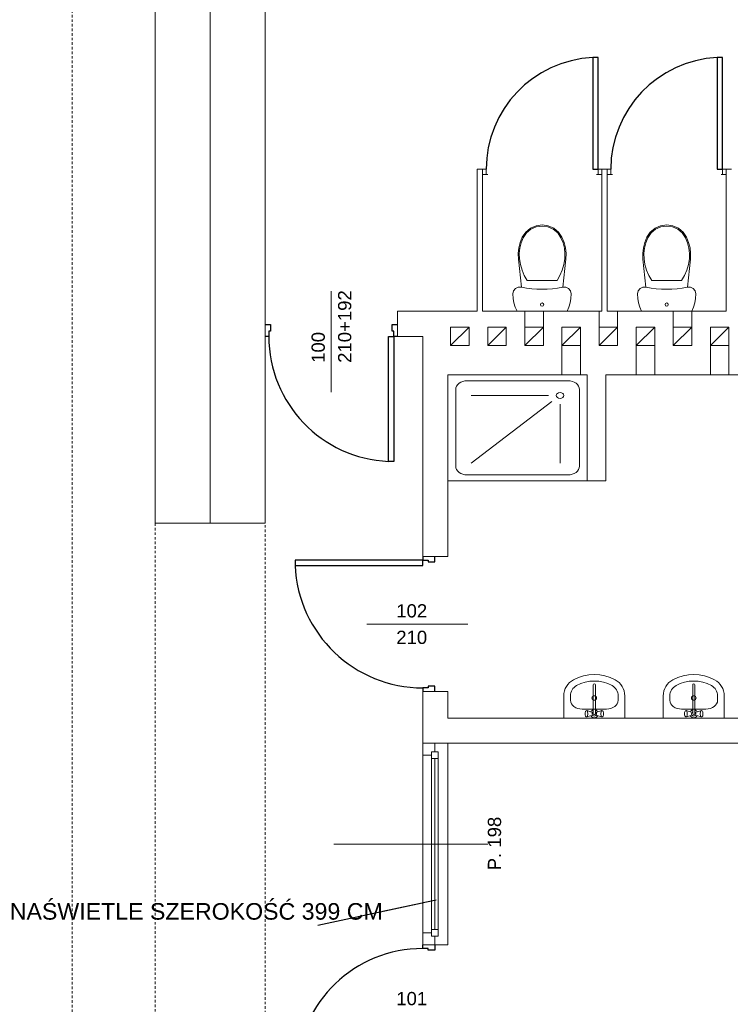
# Model space of a CAD drawing. Header units: millimetres. Extents: x 12683 to 90307, y 30842 to 62253.
# Tile 94 of 152: x 44445 to 44982, y 51728 to 52470. Entities that reach past the tile are written whole.
import ezdxf

# ---------------------------------------------------------------- set-up
doc = ezdxf.new("R2010")
doc.units = ezdxf.units.MM
doc.header["$LTSCALE"] = 0.6
doc.linetypes.add('CIEPLA', pattern=[5.7625, 3.175, -2.5875])
doc.layers.add('zzz_podklady_drzwi', color=252, linetype='Continuous')
for name, color, linetype, lineweight in [('zzz_podklady_drzwi_opisy', 252, 'Continuous', 15), ('zzz_podklady_konstrukcja', 252, 'CIEPLA', 15), ('zzz_podklady_sciany', 252, 'Continuous', 15)]:
    doc.layers.add(name, color=color, linetype=linetype, lineweight=lineweight)
doc.styles.add('GENERATED_STYLE_1', font='ARIAL.TTF')
doc.dimstyles.new('GENERATED_STYLE__5', dxfattribs={"dimtxt": 0.18, "dimasz": 91.2, "dimexe": 0.18, "dimexo": 0.0625, "dimgap": 0.09, "dimtad": 0, "dimtih": 1, "dimtoh": 1, "dimdec": 4, "dimzin": 0, "dimdsep": 46, "dimcen": 0.09, "dimadec": 0, "dimazin": 0, "dimtfac": 1, "dimtdec": 4, "dimtmove": 0, "dimatfit": 3, "dimldrblk": 'ARROWHEAD_5', "dimfxl": 1, "dimtolj": 1, "dimtzin": 0, "dimarcsym": 0})

# ---------------------------------------------------------------- blocks, each defined once
blk = doc.blocks.new('ARROWHEAD_5')
at = {"linetype": 'Continuous'}
blk.add_line((0, 0), (-1, 0), dxfattribs=at)
blk.add_solid([(-1, 0.2679), (0, 0), (-1, -0.2679), (-1, 0.2679)], dxfattribs=at)

msp = doc.modelspace()

# ---------------------------------------------------------------- linework, layer by layer
at = {"layer": 'zzz_podklady_drzwi'}
for p, q in [((44881.78, 52441.93), (44877.78, 52441.93)), ((44877.78, 52441.93), (44877.78, 52357.53)), ((44881.78, 52357.53), (44881.78, 52441.93)), ((44975.78, 52441.93), (44971.78, 52441.93)), ((44971.78, 52441.93), (44971.78, 52357.53)), ((44975.78, 52357.53), (44975.78, 52441.93)), ((44877.78, 52357.53), (44881.78, 52357.53)), ((44971.78, 52357.53), (44975.78, 52357.53)), ((44630.58, 52240.53), (44634.58, 52240.53)), ((44634.58, 52240.53), (44634.58, 52235.53)), ((44726.58, 52235.53), (44726.58, 52240.53)), ((44726.58, 52240.53), (44730.58, 52240.53)), ((44633.38, 52231.53), (44630.58, 52231.53)), ((44634.58, 52235.53), (44633.38, 52235.53)), ((44633.38, 52235.53), (44633.38, 52231.53)), ((44723.78, 52137.13), (44723.78, 52231.53)), ((44723.78, 52231.53), (44727.78, 52231.53)), ((44727.78, 52235.53), (44726.58, 52235.53)), ((44727.78, 52231.53), (44727.78, 52235.53)), ((44730.58, 52231.53), (44727.78, 52231.53)), ((44727.78, 52231.53), (44727.78, 52137.13)), ((44727.78, 52137.13), (44723.78, 52137.13)), ((44749.58, 52062.73), (44653.18, 52062.73)), ((44653.18, 52062.73), (44653.18, 52058.73)), ((44749.58, 52065.53), (44749.58, 52062.73)), ((44749.58, 52062.73), (44753.58, 52062.73)), ((44749.58, 52058.73), (44749.58, 52062.73)), ((44753.58, 52062.73), (44753.58, 52061.53)), ((44753.58, 52061.53), (44758.58, 52061.53)), ((44758.58, 52061.53), (44758.58, 52065.53)), ((44653.18, 52058.73), (44749.58, 52058.73)), ((44753.58, 51966.33), (44749.58, 51966.33)), ((44749.58, 51966.33), (44749.58, 51963.53)), ((44758.58, 51967.53), (44753.58, 51967.53)), ((44753.58, 51967.53), (44753.58, 51966.33)), ((44758.58, 51963.53), (44758.58, 51967.53)), ((44749.58, 51769.73), (44749.58, 51772.53)), ((44758.58, 51772.53), (44758.58, 51768.53)), ((44753.58, 51769.73), (44749.58, 51769.73)), ((44753.58, 51768.53), (44753.58, 51769.73)), ((44758.58, 51768.53), (44753.58, 51768.53))]:
    msp.add_line(p, q, dxfattribs=at)
for centre, radius, start, end in [((44881.78, 52357.53), 84.4, 92.71646, 180), ((44975.78, 52357.53), 84.4, 92.71646, 180), ((44727.78, 52231.53), 94.4, 180, 267.57149), ((44749.58, 52062.73), 96.4, 182.3781, 270), ((44749.58, 51674.33), 95.4, 90, 177.59696)]:
    msp.add_arc(centre, radius, start, end, dxfattribs=at)
at = {"layer": 'zzz_podklady_drzwi_opisy'}
for p, q in [((44680.58, 52189.38), (44680.58, 52265.53)), ((44707.44, 52014.53), (44783.58, 52014.53))]:
    msp.add_line(p, q, dxfattribs=at)
at = {"layer": 'zzz_podklady_konstrukcja'}
for p, q in [((44547.58, 52090.53), (44547.58, 51658.53)), ((44630.58, 51658.53), (44630.58, 52090.53))]:
    msp.add_line(p, q, dxfattribs=at)
at = {"layer": 'zzz_podklady_sciany', "linetype": 'CIEPLA'}
msp.add_line((44485.03, 49764.96), (44485.03, 52847.61), dxfattribs=at)
at = {"layer": 'zzz_podklady_sciany'}
for p, q in [((44589.08, 52090.53), (44589.08, 52716.53)), ((44630.58, 52250.53), (44630.58, 52548.53)), ((44547.58, 52500.53), (44547.58, 52090.53)), ((44790.58, 52357.53), (44790.58, 52250.53)), ((44794.58, 52357.53), (44790.58, 52357.53)), ((44794.58, 52357.53), (44794.58, 52353.53)), ((44797.38, 52357.53), (44794.58, 52357.53)), ((44794.58, 52357.53), (44794.58, 52353.53)), ((44794.58, 52357.53), (44794.58, 52353.53)), ((44797.38, 52353.53), (44797.38, 52357.53)), ((44884.58, 52357.53), (44881.78, 52357.53)), ((44881.78, 52357.53), (44881.78, 52353.53)), ((44884.58, 52357.53), (44884.58, 52353.53)), ((44888.58, 52357.53), (44884.58, 52357.53)), ((44884.58, 52353.53), (44884.58, 52357.53)), ((44884.58, 52357.53), (44884.58, 52353.53)), ((44888.58, 52357.53), (44888.58, 52353.53)), ((44891.38, 52357.53), (44888.58, 52357.53)), ((44888.58, 52357.53), (44888.58, 52353.53)), ((44888.58, 52357.53), (44888.58, 52353.53)), ((44891.38, 52353.53), (44891.38, 52357.53)), ((44978.58, 52357.53), (44975.78, 52357.53)), ((44975.78, 52357.53), (44975.78, 52353.53)), ((44978.58, 52357.53), (44978.58, 52353.53)), ((44982.58, 52357.53), (44978.58, 52357.53)), ((44978.58, 52353.53), (44978.58, 52357.53)), ((44978.58, 52357.53), (44978.58, 52353.53)), ((44794.58, 52250.53), (44794.58, 52353.53)), ((44794.58, 52353.53), (44798.58, 52353.53)), ((44798.58, 52353.53), (44797.38, 52353.53)), ((44881.78, 52353.53), (44880.58, 52353.53)), ((44880.58, 52353.53), (44884.58, 52353.53)), ((44884.58, 52353.53), (44884.58, 52250.53)), ((44888.58, 52250.53), (44888.58, 52353.53)), ((44888.58, 52353.53), (44892.58, 52353.53)), ((44892.58, 52353.53), (44891.38, 52353.53)), ((44975.78, 52353.53), (44974.58, 52353.53)), ((44974.58, 52353.53), (44978.58, 52353.53)), ((44978.58, 52353.53), (44978.58, 52250.53)), ((44830.79, 52313.03), (44827.24, 52310.09)), ((44835.01, 52314.89), (44830.79, 52313.03)), ((44835.23, 52314.12), (44831.21, 52312.35)), ((44839.58, 52315.53), (44835.01, 52314.89)), ((44839.58, 52314.73), (44835.23, 52314.12)), ((44844.16, 52314.89), (44839.58, 52315.53)), ((44843.94, 52314.12), (44839.58, 52314.73)), ((44847.96, 52312.35), (44843.94, 52314.12)), ((44848.38, 52313.03), (44844.16, 52314.89)), ((44851.93, 52310.09), (44848.38, 52313.03)), ((44924.79, 52313.03), (44921.24, 52310.09)), ((44929.01, 52314.89), (44924.79, 52313.03)), ((44929.23, 52314.12), (44925.21, 52312.35)), ((44933.58, 52315.53), (44929.01, 52314.89)), ((44933.58, 52314.73), (44929.23, 52314.12)), ((44938.16, 52314.89), (44933.58, 52315.53)), ((44937.94, 52314.12), (44933.58, 52314.73)), ((44941.96, 52312.35), (44937.94, 52314.12)), ((44942.38, 52313.03), (44938.16, 52314.89)), ((44945.93, 52310.09), (44942.38, 52313.03)), ((44824.63, 52306.29), (44823.02, 52302.37)), ((44825.35, 52305.93), (44823.78, 52302.12)), ((44827.24, 52310.09), (44824.63, 52306.29)), ((44827.83, 52309.55), (44825.35, 52305.93)), ((44831.21, 52312.35), (44827.83, 52309.55)), ((44851.34, 52309.55), (44847.96, 52312.35)), ((44853.81, 52305.93), (44851.34, 52309.55)), ((44854.54, 52306.29), (44851.93, 52310.09)), ((44855.38, 52302.12), (44853.81, 52305.93)), ((44856.15, 52302.37), (44854.54, 52306.29)), ((44918.63, 52306.29), (44917.02, 52302.37)), ((44919.35, 52305.93), (44917.78, 52302.12)), ((44921.24, 52310.09), (44918.63, 52306.29)), ((44921.83, 52309.55), (44919.35, 52305.93)), ((44925.21, 52312.35), (44921.83, 52309.55)), ((44945.34, 52309.55), (44941.96, 52312.35)), ((44947.81, 52305.93), (44945.34, 52309.55)), ((44948.54, 52306.29), (44945.93, 52310.09)), ((44949.38, 52302.12), (44947.81, 52305.93)), ((44950.15, 52302.37), (44948.54, 52306.29)), ((44821.98, 52298.27), (44821.53, 52294.06)), ((44823.02, 52302.37), (44821.98, 52298.27)), ((44822.77, 52298.13), (44822.33, 52294.03)), ((44823.78, 52302.12), (44822.77, 52298.13)), ((44856.4, 52298.13), (44855.38, 52302.12)), ((44857.19, 52298.27), (44856.15, 52302.37)), ((44856.84, 52294.03), (44856.4, 52298.13)), ((44857.64, 52294.06), (44857.19, 52298.27)), ((44915.98, 52298.27), (44915.53, 52294.06)), ((44917.02, 52302.37), (44915.98, 52298.27)), ((44916.77, 52298.13), (44916.33, 52294.03)), ((44917.78, 52302.12), (44916.77, 52298.13)), ((44950.4, 52298.13), (44949.38, 52302.12)), ((44951.19, 52298.27), (44950.15, 52302.37)), ((44950.84, 52294.03), (44950.4, 52298.13)), ((44951.64, 52294.06), (44951.19, 52298.27)), ((44821.53, 52294.06), (44821.68, 52289.83)), ((44822.33, 52294.03), (44822.48, 52289.91)), ((44856.69, 52289.91), (44856.84, 52294.03)), ((44857.49, 52289.83), (44857.64, 52294.06)), ((44915.53, 52294.06), (44915.68, 52289.83)), ((44916.33, 52294.03), (44916.48, 52289.91)), ((44950.69, 52289.91), (44950.84, 52294.03)), ((44951.49, 52289.83), (44951.64, 52294.06)), ((44821.68, 52289.83), (44823.96, 52268.67)), ((44822.48, 52289.91), (44823.2, 52285.61)), ((44823.2, 52285.61), (44824.43, 52281.41)), ((44854.73, 52281.41), (44855.96, 52285.61)), ((44855.21, 52268.67), (44857.49, 52289.83)), ((44855.96, 52285.61), (44856.69, 52289.91)), ((44915.68, 52289.83), (44917.96, 52268.67)), ((44916.48, 52289.91), (44917.2, 52285.61)), ((44917.2, 52285.61), (44918.43, 52281.41)), ((44948.73, 52281.41), (44949.96, 52285.61)), ((44949.21, 52268.67), (44951.49, 52289.83)), ((44949.96, 52285.61), (44950.69, 52289.91)), ((44824.43, 52281.41), (44826.15, 52277.39)), ((44826.15, 52277.39), (44828.33, 52273.6)), ((44850.84, 52273.6), (44853.02, 52277.39)), ((44853.02, 52277.39), (44854.73, 52281.41)), ((44918.43, 52281.41), (44920.15, 52277.39)), ((44920.15, 52277.39), (44922.33, 52273.6)), ((44944.84, 52273.6), (44947.02, 52277.39)), ((44947.02, 52277.39), (44948.73, 52281.41)), ((44821.62, 52268.62), (44819.53, 52267.58)), ((44823.96, 52268.67), (44821.62, 52268.62)), ((44828.33, 52273.6), (44850.84, 52273.6)), ((44857.54, 52268.62), (44855.21, 52268.67)), ((44859.63, 52267.58), (44857.54, 52268.62)), ((44915.62, 52268.62), (44913.53, 52267.58)), ((44917.96, 52268.67), (44915.62, 52268.62)), ((44922.33, 52273.6), (44944.84, 52273.6)), ((44951.54, 52268.62), (44949.21, 52268.67)), ((44953.63, 52267.58), (44951.54, 52268.62)), ((44818.1, 52265.75), (44817.58, 52263.48)), ((44817.58, 52263.48), (44817.78, 52260.13)), ((44819.53, 52267.58), (44818.1, 52265.75)), ((44861.07, 52265.75), (44859.63, 52267.58)), ((44861.58, 52263.48), (44861.07, 52265.75)), ((44861.39, 52260.13), (44861.58, 52263.48)), ((44912.1, 52265.75), (44911.58, 52263.48)), ((44911.58, 52263.48), (44911.78, 52260.13)), ((44913.53, 52267.58), (44912.1, 52265.75)), ((44955.07, 52265.75), (44953.63, 52267.58)), ((44955.58, 52263.48), (44955.07, 52265.75)), ((44955.39, 52260.13), (44955.58, 52263.48)), ((44817.78, 52260.13), (44818.37, 52256.82)), ((44818.37, 52256.82), (44819.35, 52253.61)), ((44819.35, 52253.61), (44820.69, 52250.53)), ((44858.47, 52250.53), (44859.82, 52253.61)), ((44859.82, 52253.61), (44860.8, 52256.82)), ((44860.8, 52256.82), (44861.39, 52260.13)), ((44911.78, 52260.13), (44912.37, 52256.82)), ((44912.37, 52256.82), (44913.35, 52253.61)), ((44913.35, 52253.61), (44914.69, 52250.53)), ((44952.47, 52250.53), (44953.82, 52253.61)), ((44953.82, 52253.61), (44954.8, 52256.82)), ((44954.8, 52256.82), (44955.39, 52260.13)), ((44630.58, 52240.53), (44630.58, 52250.53)), ((44730.58, 52240.53), (44730.58, 52250.53)), ((44749.58, 52250.53), (44730.58, 52250.53)), ((44790.58, 52250.53), (44749.58, 52250.53)), ((44884.58, 52250.53), (44794.58, 52250.53)), ((44820.69, 52250.53), (44858.47, 52250.53)), ((44826.58, 52238.53), (44826.58, 52250.53)), ((44840.58, 52238.53), (44840.58, 52250.53)), ((44882.58, 52238.53), (44882.58, 52250.53)), ((44978.58, 52250.53), (44888.58, 52250.53)), ((44896.58, 52238.53), (44896.58, 52250.53)), ((44914.69, 52250.53), (44952.47, 52250.53)), ((44938.58, 52238.53), (44938.58, 52250.53)), ((44952.58, 52238.53), (44952.58, 52250.53)), ((44630.58, 52231.53), (44630.58, 52240.53)), ((44630.58, 52231.53), (44630.58, 52240.53)), ((44630.58, 52231.53), (44630.58, 52240.53)), ((44730.58, 52231.53), (44730.58, 52240.53)), ((44730.58, 52240.53), (44730.58, 52231.53)), ((44730.58, 52231.53), (44730.58, 52240.53)), ((44770.58, 52224.53), (44784.58, 52238.53)), ((44798.58, 52224.53), (44812.58, 52238.53)), ((44826.58, 52224.53), (44840.58, 52238.53)), ((44854.58, 52224.53), (44868.58, 52238.53)), ((44882.58, 52224.53), (44896.58, 52238.53)), ((44910.58, 52224.53), (44924.58, 52238.53)), ((44938.58, 52224.53), (44952.58, 52238.53)), ((44966.58, 52224.53), (44980.58, 52238.53)), ((44630.58, 52090.53), (44630.58, 52231.53)), ((44730.58, 52231.53), (44749.58, 52231.53)), ((44749.58, 52231.53), (44749.58, 52065.53)), ((44854.58, 52202.53), (44854.58, 52224.53)), ((44868.58, 52202.53), (44868.58, 52224.53)), ((44910.58, 52202.53), (44910.58, 52224.53)), ((44924.58, 52202.53), (44924.58, 52224.53)), ((44966.58, 52202.53), (44966.58, 52224.53)), ((44980.58, 52202.53), (44980.58, 52224.53)), ((44768.58, 52202.53), (44873.58, 52202.53)), ((44768.58, 52065.53), (44768.58, 52202.53)), ((44873.58, 52202.53), (44768.58, 52202.53)), ((44768.58, 52202.53), (44768.58, 52122.53)), ((44873.58, 52202.53), (44873.58, 52122.53)), ((44873.58, 52122.53), (44873.58, 52202.53)), ((44887.58, 52202.53), (45027.24, 52202.53)), ((44887.58, 52122.53), (44887.58, 52202.53)), ((44859, 52198.08), (44783.17, 52198.08)), ((44774.42, 52191.42), (44774.42, 52133.64)), ((44844.42, 52186.97), (44786.08, 52186.97)), ((44867.75, 52191.42), (44867.75, 52133.64)), ((44846.98, 52182.26), (44786.08, 52135.86)), ((44853.17, 52180.3), (44853.17, 52135.86)), ((44768.58, 52122.53), (44873.58, 52122.53)), ((44859, 52126.97), (44783.17, 52126.97)), ((44873.58, 52122.53), (44887.58, 52122.53)), ((44547.58, 52090.53), (44630.58, 52090.53)), ((44749.58, 52065.53), (44758.58, 52065.53)), ((44758.58, 52065.53), (44749.58, 52065.53)), ((44749.58, 52065.53), (44758.58, 52065.53)), ((44758.58, 52065.53), (44768.58, 52065.53)), ((44878.2, 51946.66), (44878.2, 51968.68)), ((44879.77, 51968.68), (44879.77, 51946.66)), ((44953.2, 51946.66), (44953.2, 51968.68)), ((44954.77, 51968.68), (44954.77, 51946.66)), ((44749.58, 51963.53), (44758.58, 51963.53)), ((44749.58, 51963.53), (44749.58, 51924.53)), ((44749.58, 51963.53), (44758.58, 51963.53)), ((44749.58, 51963.53), (44758.58, 51963.53)), ((44758.58, 51963.53), (44768.58, 51963.53)), ((44768.58, 51943.53), (44768.58, 51963.53)), ((44855.98, 51943.53), (44855.98, 51960.33)), ((44860.98, 51956.97), (44860.98, 51960.33)), ((44896.98, 51956.97), (44896.98, 51960.33)), ((44901.98, 51943.53), (44901.98, 51960.33)), ((44930.98, 51943.53), (44930.98, 51960.33)), ((44935.98, 51956.97), (44935.98, 51960.33)), ((44971.98, 51956.97), (44971.98, 51960.33)), ((44976.98, 51943.53), (44976.98, 51960.33)), ((44869.87, 51950.29), (44869.87, 51950.3)), ((44888.09, 51950.3), (44869.87, 51950.3)), ((44872.94, 51949.05), (44872.43, 51948.68)), ((44872.94, 51949.05), (44873.22, 51949.2)), ((44873.22, 51949.2), (44873.5, 51949.05)), ((44876.97, 51948), (44873.22, 51949.2)), ((44873.5, 51949.05), (44873.75, 51948.64)), ((44880.99, 51948), (44884.74, 51949.2)), ((44884.21, 51948.64), (44884.46, 51949.05)), ((44884.46, 51949.05), (44884.74, 51949.2)), ((44884.74, 51949.2), (44885.02, 51949.05)), ((44885.02, 51949.05), (44885.54, 51948.68)), ((44944.87, 51950.29), (44944.87, 51950.3)), ((44963.09, 51950.3), (44944.87, 51950.3)), ((44947.94, 51949.05), (44947.43, 51948.68)), ((44947.94, 51949.05), (44948.22, 51949.2)), ((44948.22, 51949.2), (44948.5, 51949.05)), ((44951.97, 51948), (44948.22, 51949.2)), ((44948.5, 51949.05), (44948.75, 51948.64)), ((44955.99, 51948), (44959.74, 51949.2)), ((44959.21, 51948.64), (44959.46, 51949.05)), ((44959.46, 51949.05), (44959.74, 51949.2)), ((44959.74, 51949.2), (44960.02, 51949.05)), ((44960.02, 51949.05), (44960.54, 51948.68)), ((45190.58, 51943.53), (44768.58, 51943.53)), ((44901.98, 51943.53), (44855.98, 51943.53)), ((44871.99, 51947.14), (44872.07, 51947.8)), ((44871.99, 51946.45), (44871.99, 51947.14)), ((44872.07, 51945.8), (44871.99, 51946.45)), ((44872.07, 51947.8), (44872.22, 51948.33)), ((44872.22, 51945.26), (44872.07, 51945.8)), ((44872.22, 51948.33), (44872.43, 51948.68)), ((44872.43, 51944.92), (44872.22, 51945.26)), ((44872.94, 51944.54), (44872.43, 51944.92)), ((44873.22, 51944.4), (44872.94, 51944.54)), ((44876.97, 51945.59), (44873.22, 51944.4)), ((44873.5, 51944.54), (44873.22, 51944.4)), ((44873.75, 51944.96), (44873.5, 51944.54)), ((44873.75, 51948.64), (44873.93, 51948)), ((44873.93, 51945.6), (44873.75, 51944.96)), ((44873.93, 51948), (44874.03, 51947.21)), ((44874.03, 51946.38), (44873.93, 51945.6)), ((44874.03, 51947.21), (44874.03, 51946.38)), ((44880.99, 51945.59), (44884.74, 51944.4)), ((44883.93, 51947.21), (44884.03, 51948)), ((44883.93, 51946.38), (44883.93, 51947.21)), ((44884.03, 51945.6), (44883.93, 51946.38)), ((44884.03, 51948), (44884.21, 51948.64)), ((44884.21, 51944.96), (44884.03, 51945.6)), ((44884.46, 51944.54), (44884.21, 51944.96)), ((44884.74, 51944.4), (44884.46, 51944.54)), ((44885.02, 51944.54), (44884.74, 51944.4)), ((44885.02, 51944.54), (44885.54, 51944.92)), ((44885.54, 51948.68), (44885.75, 51948.33)), ((44885.75, 51945.26), (44885.54, 51944.92)), ((44885.75, 51948.33), (44885.9, 51947.8)), ((44885.9, 51945.8), (44885.75, 51945.26)), ((44885.9, 51947.8), (44885.98, 51947.14)), ((44885.98, 51946.45), (44885.9, 51945.8)), ((44885.98, 51947.14), (44885.98, 51946.45)), ((44976.98, 51943.53), (44930.98, 51943.53)), ((44946.99, 51947.14), (44947.07, 51947.8)), ((44946.99, 51946.45), (44946.99, 51947.14)), ((44947.07, 51945.8), (44946.99, 51946.45)), ((44947.07, 51947.8), (44947.22, 51948.33)), ((44947.22, 51945.26), (44947.07, 51945.8)), ((44947.22, 51948.33), (44947.43, 51948.68)), ((44947.43, 51944.92), (44947.22, 51945.26)), ((44947.94, 51944.54), (44947.43, 51944.92)), ((44948.22, 51944.4), (44947.94, 51944.54)), ((44951.97, 51945.59), (44948.22, 51944.4)), ((44948.5, 51944.54), (44948.22, 51944.4)), ((44948.75, 51944.96), (44948.5, 51944.54)), ((44948.75, 51948.64), (44948.93, 51948)), ((44948.93, 51945.6), (44948.75, 51944.96)), ((44948.93, 51948), (44949.03, 51947.21)), ((44949.03, 51946.38), (44948.93, 51945.6)), ((44949.03, 51947.21), (44949.03, 51946.38)), ((44955.99, 51945.59), (44959.74, 51944.4)), ((44958.93, 51947.21), (44959.03, 51948)), ((44958.93, 51946.38), (44958.93, 51947.21)), ((44959.03, 51945.6), (44958.93, 51946.38)), ((44959.03, 51948), (44959.21, 51948.64)), ((44959.21, 51944.96), (44959.03, 51945.6)), ((44959.46, 51944.54), (44959.21, 51944.96)), ((44959.74, 51944.4), (44959.46, 51944.54)), ((44960.02, 51944.54), (44959.74, 51944.4)), ((44960.02, 51944.54), (44960.54, 51944.92)), ((44960.54, 51948.68), (44960.75, 51948.33)), ((44960.75, 51945.26), (44960.54, 51944.92)), ((44960.75, 51948.33), (44960.9, 51947.8)), ((44960.9, 51945.8), (44960.75, 51945.26)), ((44960.9, 51947.8), (44960.98, 51947.14)), ((44960.98, 51946.45), (44960.9, 51945.8)), ((44960.98, 51947.14), (44960.98, 51946.45)), ((44749.58, 51924.53), (44758.58, 51924.53)), ((44749.58, 51924.53), (44749.58, 51772.53)), ((44749.58, 51924.53), (44758.58, 51924.53)), ((44749.58, 51924.53), (44758.58, 51924.53)), ((44758.58, 51924.53), (44768.58, 51924.53)), ((44768.58, 51924.53), (44768.58, 51772.53)), ((44768.58, 51924.53), (45190.58, 51924.53)), ((44758.58, 51772.53), (44749.58, 51772.53)), ((44749.58, 51772.53), (44758.58, 51772.53)), ((44749.58, 51772.53), (44758.58, 51772.53)), ((44749.58, 51772.53), (44758.58, 51772.53)), ((44749.58, 51772.53), (44768.58, 51772.53))]:
    msp.add_line(p, q, dxfattribs=at)
at = {"layer": 'zzz_podklady_sciany', "flags": 128}
for points in [[(44770.58, 52224.53), (44784.58, 52224.53), (44784.58, 52238.53), (44770.58, 52238.53)], [(44798.58, 52224.53), (44812.58, 52224.53), (44812.58, 52238.53), (44798.58, 52238.53)], [(44826.58, 52224.53), (44840.58, 52224.53), (44840.58, 52238.53), (44826.58, 52238.53)], [(44854.58, 52224.53), (44868.58, 52224.53), (44868.58, 52238.53), (44854.58, 52238.53)], [(44882.58, 52224.53), (44896.58, 52224.53), (44896.58, 52238.53), (44882.58, 52238.53)], [(44910.58, 52224.53), (44924.58, 52224.53), (44924.58, 52238.53), (44910.58, 52238.53)], [(44938.58, 52224.53), (44952.58, 52224.53), (44952.58, 52238.53), (44938.58, 52238.53)], [(44966.58, 52224.53), (44980.58, 52224.53), (44980.58, 52238.53), (44966.58, 52238.53)]]:
    msp.add_lwpolyline(points, close=True, dxfattribs=at)
at = {"layer": 'zzz_podklady_sciany'}
for centre in [(44878.98, 51958.72), (44953.98, 51958.72)]:
    msp.add_circle(centre, 1.75, dxfattribs=at)
for centre, radius, start, end in [((44869.87, 51960.33), 13.89, 118.47456, 180), ((44878.98, 51943.53), 33, 61.52544, 118.47456), ((44878.98, 51943.53), 28, 61.52544, 118.47456), ((44888.09, 51960.33), 13.89, 0, 61.52544), ((44944.87, 51960.33), 13.89, 118.47456, 180), ((44953.98, 51943.53), 33, 61.52544, 118.47456), ((44953.98, 51943.53), 28, 61.52544, 118.47456), ((44963.09, 51960.33), 13.89, 0, 61.52544), ((44869.87, 51960.33), 8.89, 118.47456, 180), ((44878.98, 51968.68), 0.788, 0, 180), ((44888.09, 51960.33), 8.89, 0, 61.52544), ((44944.87, 51960.33), 8.89, 118.47456, 180), ((44953.98, 51968.68), 0.788, 0, 180), ((44963.09, 51960.33), 8.89, 0, 61.52544), ((44878.98, 51946.8), 3, 105.22531, 152.02347), ((44878.98, 51946.8), 3, 27.97653, 74.77469), ((44953.98, 51946.8), 3, 105.22531, 152.02347), ((44953.98, 51946.8), 3, 27.97653, 74.77469), ((44878.98, 51946.8), 3, 207.97653, 332.02347), ((44878.98, 51946.8), 1.68, 118.05488, 61.94512), ((44878.98, 51946.8), 0.8, 190, 350), ((44953.98, 51946.8), 3, 207.97653, 332.02347), ((44953.98, 51946.8), 1.68, 118.05488, 61.94512), ((44953.98, 51946.8), 0.8, 190, 350)]:
    msp.add_arc(centre, radius, start, end, dxfattribs=at)
for centre, major_axis, ratio, start_param, end_param in [((44839.58, 52345.31), (-78.5, 0), 0.9963, 1.370375, 1.771221), ((44933.58, 52345.31), (-78.5, 0), 0.9963, 1.370375, 1.771221), ((44783.17, 52191.42), (-8.75, 0), 0.761905, 4.712389, 6.283185), ((44859, 52191.42), (-8.75, 0), 0.761905, 3.141593, 4.712389), ((44783.17, 52133.64), (-8.75, 0), 0.761905, 0, 1.570796), ((44859, 52133.64), (-8.75, 0), 0.761905, 1.570796, 3.141593)]:
    msp.add_ellipse(centre, major_axis=major_axis, ratio=ratio, start_param=start_param, end_param=end_param, dxfattribs=at)
for centre, major_axis, ratio in [((44839.58, 52255.5), (-1.22, 0), 0.9963), ((44933.58, 52255.5), (-1.22, 0), 0.9963), ((44853.17, 52186.97), (2.92, 0), 0.761905)]:
    msp.add_ellipse(centre, major_axis=major_axis, ratio=ratio, dxfattribs=at)
at = {"layer": 'zzz_podklady_sciany', "extrusion": (0, 0, -1)}
for centre, major_axis, start_param, end_param in [((44869.87, 51956.97), (8.89, 0), 1.570796, 3.141593), ((44888.09, 51956.97), (-8.89, 0), 3.141593, 4.712389), ((44944.87, 51956.97), (8.89, 0), 1.570796, 3.141593), ((44963.09, 51956.97), (-8.89, 0), 3.141593, 4.712389)]:
    msp.add_ellipse(centre, major_axis=major_axis, ratio=0.750558, start_param=start_param, end_param=end_param, dxfattribs=at)

# ---------------------------------------------------------------- texts
at = {"layer": 'zzz_podklady_drzwi_opisy', "char_height": 10, "attachment_point": 7, "rotation": 90, "style": 'GENERATED_STYLE_1'}
for s, insert in [('{210+192}', (44695.79, 52211.53)), ('{100}', (44675.79, 52211.53)), ('{P. 198}', (44808.79, 51828.73))]:
    msp.add_mtext(s, dxfattribs=dict(at, insert=insert))
at = {"layer": 'zzz_podklady_drzwi_opisy', "char_height": 10, "attachment_point": 7, "style": 'GENERATED_STYLE_1'}
for s, insert in [('{102}', (44729.58, 52019.32)), ('{210}', (44729.58, 51999.32)), ('{101}', (44729.58, 51726.82))]:
    msp.add_mtext(s, dxfattribs=dict(at, insert=insert))
at = {"layer": 'zzz_podklady_drzwi_opisy', "insert": (44719.36, 51797.66), "char_height": 12.5, "width": 276.3434, "attachment_point": 6, "style": 'GENERATED_STYLE_1'}
msp.add_mtext('{NAŚWIETLE SZEROKOŚĆ 399 CM}', dxfattribs=at)

# ---------------------------------------------------------------- next in the draw order: wipeouts: each hides what was drawn before it
at = {"ltscale": 5291.329986}
msp.add_wipeout([(44761.08, 51784.03), (44756.08, 51784.03), (44756.08, 51781.53), (44749.58, 51781.53), (44749.58, 51915.53), (44756.08, 51915.53), (44756.08, 51913.03), (44761.08, 51913.03)], dxfattribs=at).dxf.layer = 'zzz_podklady_sciany'

# ---------------------------------------------------------------- next in the draw order: linework, layer by layer
at = {"layer": 'zzz_podklady_drzwi_opisy'}
msp.add_line((44682.44, 51848.53), (44798.58, 51848.53), dxfattribs=at)
at = {"layer": 'zzz_podklady_sciany'}
for p, q in [((44749.58, 51915.53), (44749.58, 51924.53)), ((44758.58, 51924.53), (44758.58, 51918.03)), ((44756.08, 51915.53), (44749.58, 51915.53)), ((44749.58, 51781.53), (44749.58, 51915.53)), ((44758.58, 51918.03), (44756.08, 51918.03)), ((44756.08, 51918.03), (44756.08, 51915.53)), ((44756.08, 51913.03), (44756.08, 51918.03)), ((44756.08, 51918.03), (44761.08, 51918.03)), ((44756.08, 51913.03), (44756.08, 51784.03)), ((44761.08, 51913.03), (44756.08, 51913.03)), ((44758.58, 51913.03), (44758.58, 51784.03)), ((44761.08, 51918.03), (44761.08, 51913.03)), ((44761.08, 51913.03), (44761.08, 51784.03)), ((44761.08, 51913.03), (44761.08, 51784.03)), ((44749.58, 51772.53), (44749.58, 51781.53)), ((44749.58, 51781.53), (44756.08, 51781.53)), ((44756.08, 51779.03), (44756.08, 51784.03)), ((44756.08, 51784.03), (44761.08, 51784.03)), ((44756.08, 51781.53), (44756.08, 51779.03)), ((44756.08, 51779.03), (44758.58, 51779.03)), ((44761.08, 51779.03), (44756.08, 51779.03)), ((44758.58, 51779.03), (44758.58, 51772.53)), ((44761.08, 51784.03), (44761.08, 51779.03))]:
    msp.add_line(p, q, dxfattribs=at)

# ---------------------------------------------------------------- next in the draw order: leaders
at = {"layer": 'zzz_podklady_drzwi_opisy', "annotation_type": 0, "has_hookline": 1, "hookline_direction": 1, "text_width": 247.11}
msp.add_leader([(44759.6, 51806.28), (44719.45, 51797.66)], dimstyle='GENERATED_STYLE__5', dxfattribs=at)

doc.saveas('drawing.dxf')
